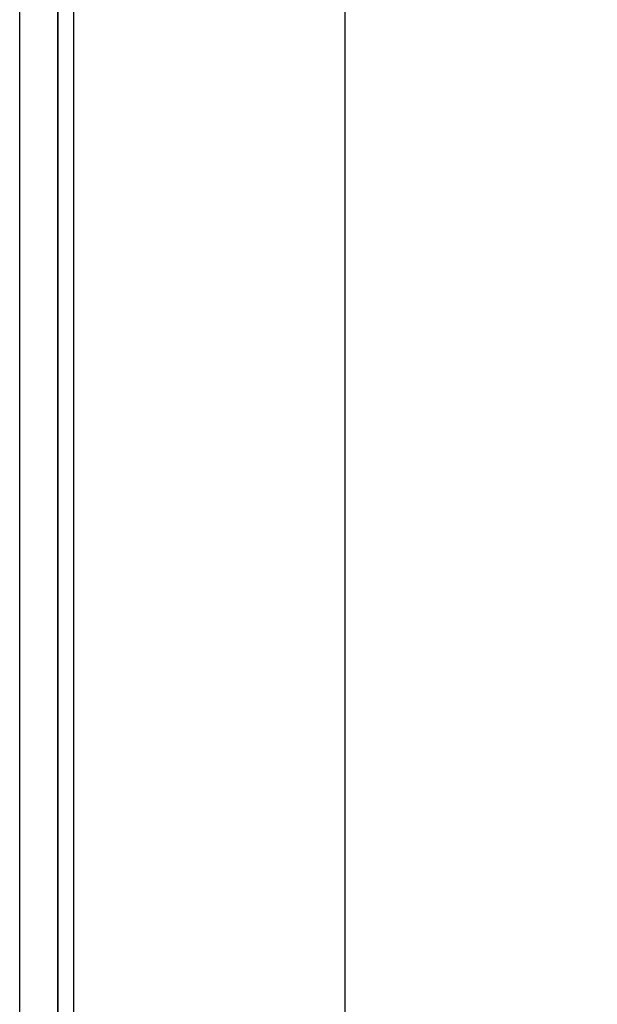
# Model space of a CAD drawing. Header units: millimetres. Extents: x 373037 to 682063, y 76092 to 274210.
# Tile 132 of 256: x 655257 to 655470, y 260245 to 260608. Entities that reach past the tile are written whole.
import ezdxf

# ---------------------------------------------------------------- set-up
doc = ezdxf.new("R2010")
doc.units = ezdxf.units.MM
doc.header["$LTSCALE"] = 100
doc.linetypes.add('ČÁRKOVANÁ', pattern=[19.05, 12.7, -6.35])
doc.layers.add('PUDORYS', color=253, linetype='CONTINUOUS')

msp = doc.modelspace()

# ---------------------------------------------------------------- linework, layer by layer
at = {"layer": 'PUDORYS', "color": 252, "true_color": 0x939598}
msp.add_line((655270.64, 261175.65), (655270.64, 259063.65), dxfattribs=at)
at = {"layer": 'PUDORYS', "color": 252, "linetype": 'ČÁRKOVANÁ', "ltscale": 5, "true_color": 0x939598}
for points in [[(681396.64, 249812.15), (655256.64, 249812.15), (655256.64, 273052.15), (681396.64, 273052.15)], [(681276.64, 249932.15), (655376.64, 249932.15), (655376.64, 272932.15), (681276.64, 272932.15)]]:
    msp.add_lwpolyline(points, close=True, dxfattribs=at)
at = {"layer": 'PUDORYS', "color": 252, "ltscale": 15, "true_color": 0x939598}
for points in [[(655270.64, 273038.15), (681383.2, 273038.15), (681383.2, 249826.15), (655270.64, 249826.15)], [(681376.64, 249832.15), (655276.64, 249832.15), (655276.64, 273032.15), (681376.64, 273032.15)]]:
    msp.add_lwpolyline(points, close=True, dxfattribs=at)
at = {"layer": 'PUDORYS', "color": 252, "true_color": 0x939598}
msp.add_lwpolyline([(681376.64, 249832.15), (655276.64, 249832.15), (655276.64, 273032.15), (681376.64, 273032.15)], close=True, dxfattribs=at)

doc.saveas('drawing.dxf')
